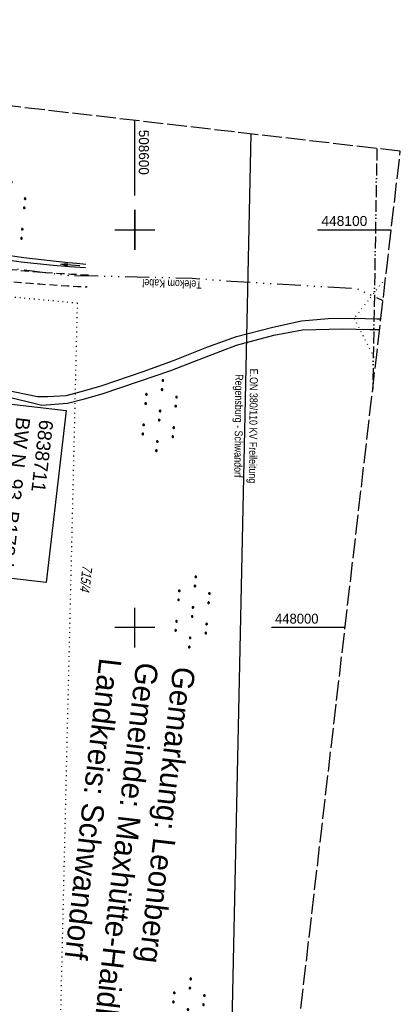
# Model space of a CAD drawing. Extents: x 508275 to 508667, y 447201 to 448341.
# Tile 33 of 33: x 508571 to 508667, y 447905 to 448153. Entities that reach past the tile are written whole.
import ezdxf
from ezdxf.enums import TextEntityAlignment as Align

# ---------------------------------------------------------------- set-up
doc = ezdxf.new("R2010")
doc.units = 0
doc.header["$LTSCALE"] = 10
doc.header["$MEASUREMENT"] = 0
for name, pattern in [('ACAD_ISO13W100', [36, 12, -3, 12, -3, 0, -3, 0, -3]), ('ACAD_ISO14W100', [25.5, 12, -3, 0.5, -3, 0.5, -3, 0.5, -3]), ('AUSGEZOGEN', [0]), ('LT00', [0]), ('LT11', [0.3, 0.2, -0.1]), ('LT14', [0.6, 0.5, -0.1]), ('PUNKTX2_STR', [0.6, 0.1, -0.5])]:
    doc.linetypes.add(name, pattern=pattern)
doc.layers.get('0').update_dxf_attribs({"linetype": 'LT00'})
for name, color, linetype in [('--EK_FBR', 250, 'LT00'), ('BW_TEXT_A', 20, 'AUSGEZOGEN'), ('DFK_FLUR_NR', 250, 'LT00'), ('DFK_NUTZUNG', 250, 'LT00'), ('DFK_NUTZUNGSGRENZE', 70, 'PUNKTX2_STR'), ('DFK_TOPO-ANL', 252, 'LT00'), ('GASLTG', 250, 'ACAD_ISO13W100'), ('GRENZNAME_A', 250, 'Continuous'), ('PFEIL', 140, 'AUSGEZOGEN'), ('STROM_FREILTG', 80, 'STROMFREILEITUNG'), ('STROM_TEXT', 80, 'Continuous'), ('TELEKOM', 210, 'ACAD_ISO14W100'), ('TELEKOM_TEXT', 210, 'Continuous'), ('V125_FELDWEG', 250, 'LT11'), ('V125_GRABEN', 250, 'LT00'), ('V125_RASTER', 250, 'LT00'), ('V126_FELDWEG', 250, 'LT11'), ('V126_GRABEN', 250, 'LT00'), ('V126_RASTER', 250, 'LT00')]:
    doc.layers.add(name, color=color, linetype=linetype)
doc.layers.add('-BLATT_126-RAND', color=7, linetype='LT14', plot=False)
doc.styles.add('Beschrift', font='ARIAL.TTF')
doc.styles.get("Standard").update_dxf_attribs({"font": 'ARIAL.TTF'})
doc.styles.add('Strom', font='txt-alt.shx')
doc.styles.add('UNIR-H', font='unir_h.shx', dxfattribs={"width": 0.8})
doc.styles.add('Versorgungsltg', font='ARIAL.TTF', dxfattribs={"width": 0.8, "height": 2})
doc.linetypes.add('STROMFREILEITUNG', pattern='A,12.7,-5.5,["xx",Strom,S=2.5,R=0,X=-2.6,Y=-0.85],-4.35', length=22.55)

# ---------------------------------------------------------------- blocks, each defined once
blk = doc.blocks.new('SYMB7110')
at = {"color": 0, "linetype": 'ByBlock'}
for p, q in [((-0.515, 0.392919), (-0.515, 0.367081)), ((-0.51, 0.362895), (-0.51, 0.397105)), ((-0.505, 0.399164), (-0.505, 0.360836)), ((-0.5, 0.360204), (-0.5, 0.399796)), ((-0.495, 0.399164), (-0.495, 0.360836)), ((-0.49, 0.362895), (-0.49, 0.397105)), ((-0.485, 0.392919), (-0.485, 0.367081)), ((-0.48, 0.379874), (-0.48, 0.380145)), ((-0.285, 0.392919), (-0.285, 0.367081)), ((-0.28, 0.362895), (-0.28, 0.397105)), ((-0.275, 0.399164), (-0.275, 0.360836)), ((-0.27, 0.360204), (-0.27, 0.399796)), ((-0.265, 0.399164), (-0.265, 0.360836)), ((-0.26, 0.362895), (-0.26, 0.397105)), ((-0.255, 0.392919), (-0.255, 0.367081)), ((-0.25, 0.379874), (-0.25, 0.380146)), ((0.255, 0.392919), (0.255, 0.367081)), ((0.26, 0.362895), (0.26, 0.397105)), ((0.265, 0.399164), (0.265, 0.360836)), ((0.27, 0.360204), (0.27, 0.399796)), ((0.275, 0.399164), (0.275, 0.360836)), ((0.28, 0.362895), (0.28, 0.397105)), ((0.285, 0.392919), (0.285, 0.367081)), ((0.29, 0.379874), (0.29, 0.380145)), ((0.485, 0.392919), (0.485, 0.367081)), ((0.49, 0.362895), (0.49, 0.397105)), ((0.495, 0.399164), (0.495, 0.360836)), ((0.5, 0.360204), (0.5, 0.399796)), ((0.505, 0.399164), (0.505, 0.360836)), ((0.51, 0.362895), (0.51, 0.397105)), ((0.515, 0.392919), (0.515, 0.367081)), ((0.52, 0.379874), (0.52, 0.380146)), ((-0.9, 0.012919), (-0.9, -0.012919)), ((-0.895, -0.017106), (-0.895, 0.017105)), ((-0.89, 0.019164), (-0.89, -0.019164)), ((-0.885, -0.019797), (-0.885, 0.019796)), ((-0.88, 0.019164), (-0.88, -0.019164)), ((-0.875, -0.017106), (-0.875, 0.017105)), ((-0.87, 0.012919), (-0.87, -0.012919)), ((-0.865, -0.000126), (-0.865, 0.000145)), ((-0.67, 0.012919), (-0.67, -0.012919)), ((-0.665, -0.017106), (-0.665, 0.017105)), ((-0.66, 0.019164), (-0.66, -0.019164)), ((-0.655, -0.019797), (-0.655, 0.019796)), ((-0.65, 0.019164), (-0.65, -0.019164)), ((-0.645, -0.017106), (-0.645, 0.017105)), ((-0.64, 0.012919), (-0.64, -0.012919)), ((-0.635, -0.000126), (-0.635, 0.000145)), ((-0.13, 0.012919), (-0.13, -0.012919)), ((-0.125, -0.017105), (-0.125, 0.017105)), ((-0.12, 0.019164), (-0.12, -0.019164)), ((-0.115, -0.019796), (-0.115, 0.019796)), ((-0.11, 0.019164), (-0.11, -0.019164)), ((-0.105, -0.017105), (-0.105, 0.017105)), ((-0.1, 0.012919), (-0.1, -0.012919)), ((-0.095, -0.000126), (-0.095, 0.000146)), ((0.1, 0.012919), (0.1, -0.012919)), ((0.105, -0.017105), (0.105, 0.017105)), ((0.11, 0.019164), (0.11, -0.019164)), ((0.115, -0.019796), (0.115, 0.019796)), ((0.12, 0.019164), (0.12, -0.019164)), ((0.125, -0.017105), (0.125, 0.017105)), ((0.13, 0.012919), (0.13, -0.012919)), ((0.135, -0.000126), (0.135, 0.000146)), ((0.64, 0.012919), (0.64, -0.012919)), ((0.645, -0.017105), (0.645, 0.017105)), ((0.65, 0.019164), (0.65, -0.019164)), ((0.655, -0.019796), (0.655, 0.019796)), ((0.66, 0.019164), (0.66, -0.019164)), ((0.665, -0.017105), (0.665, 0.017105)), ((0.67, 0.012919), (0.67, -0.012919)), ((0.675, -0.000126), (0.675, 0.000146)), ((0.87, 0.012919), (0.87, -0.012919)), ((0.875, -0.017105), (0.875, 0.017105)), ((0.88, 0.019164), (0.88, -0.019164)), ((0.885, -0.019796), (0.885, 0.019796)), ((0.89, 0.019164), (0.89, -0.019164)), ((0.895, -0.017105), (0.895, 0.017105)), ((0.9, 0.012919), (0.9, -0.012919)), ((0.905, -0.000126), (0.905, 0.000146)), ((-0.515, -0.367081), (-0.515, -0.392919)), ((-0.51, -0.397105), (-0.51, -0.362895)), ((-0.505, -0.360836), (-0.505, -0.399164)), ((-0.5, -0.399796), (-0.5, -0.360204)), ((-0.495, -0.360836), (-0.495, -0.399164)), ((-0.49, -0.397106), (-0.49, -0.362895)), ((-0.485, -0.367081), (-0.485, -0.392919)), ((-0.48, -0.380126), (-0.48, -0.379855)), ((-0.285, -0.367081), (-0.285, -0.392919)), ((-0.28, -0.397105), (-0.28, -0.362895)), ((-0.275, -0.360836), (-0.275, -0.399164)), ((-0.27, -0.399796), (-0.27, -0.360204)), ((-0.265, -0.360836), (-0.265, -0.399164)), ((-0.26, -0.397105), (-0.26, -0.362895)), ((-0.255, -0.367081), (-0.255, -0.392919)), ((-0.25, -0.380126), (-0.25, -0.379855)), ((0.255, -0.367081), (0.255, -0.392919)), ((0.26, -0.397105), (0.26, -0.362895)), ((0.265, -0.360836), (0.265, -0.399164)), ((0.27, -0.399796), (0.27, -0.360204)), ((0.275, -0.360836), (0.275, -0.399164)), ((0.28, -0.397105), (0.28, -0.362895)), ((0.285, -0.367081), (0.285, -0.392919)), ((0.29, -0.380126), (0.29, -0.379855)), ((0.485, -0.367081), (0.485, -0.392919)), ((0.49, -0.397105), (0.49, -0.362895)), ((0.495, -0.360836), (0.495, -0.399164)), ((0.5, -0.399796), (0.5, -0.360204)), ((0.505, -0.360836), (0.505, -0.399164)), ((0.51, -0.397105), (0.51, -0.362895)), ((0.515, -0.367081), (0.515, -0.392919)), ((0.52, -0.380126), (0.52, -0.379855))]:
    blk.add_line(p, q, dxfattribs=at)
for points in [[(-0.48, 0.38), (-0.481981, 0.388678), (-0.48753, 0.395637), (-0.49555, 0.399499), (-0.50445, 0.399499), (-0.51247, 0.395637), (-0.518019, 0.388678), (-0.52, 0.38), (-0.518019, 0.371322), (-0.51247, 0.364363), (-0.50445, 0.360501), (-0.49555, 0.360501), (-0.48753, 0.364363), (-0.481981, 0.371322), (-0.48, 0.38)], [(-0.25, 0.38), (-0.251981, 0.388678), (-0.25753, 0.395637), (-0.26555, 0.399499), (-0.27445, 0.399499), (-0.28247, 0.395637), (-0.288019, 0.388678), (-0.29, 0.38), (-0.288019, 0.371322), (-0.28247, 0.364363), (-0.27445, 0.360501), (-0.26555, 0.360501), (-0.25753, 0.364363), (-0.251981, 0.371322), (-0.25, 0.38)], [(0.29, 0.38), (0.288019, 0.388678), (0.28247, 0.395637), (0.27445, 0.399499), (0.26555, 0.399499), (0.25753, 0.395637), (0.251981, 0.388678), (0.25, 0.38), (0.251981, 0.371322), (0.25753, 0.364363), (0.26555, 0.360501), (0.27445, 0.360501), (0.28247, 0.364363), (0.288019, 0.371322), (0.29, 0.38)], [(0.52, 0.38), (0.518019, 0.388678), (0.51247, 0.395637), (0.50445, 0.399499), (0.495549, 0.399499), (0.48753, 0.395637), (0.481981, 0.388678), (0.48, 0.38), (0.481981, 0.371322), (0.48753, 0.364363), (0.495549, 0.360501), (0.50445, 0.360501), (0.51247, 0.364363), (0.518019, 0.371322), (0.52, 0.38)], [(-0.865, 0), (-0.866981, 0.008678), (-0.87253, 0.015637), (-0.88055, 0.019498), (-0.88945, 0.019498), (-0.89747, 0.015637), (-0.903019, 0.008678), (-0.905, 0)], [(-0.905, 0), (-0.903019, -0.008678), (-0.89747, -0.015637), (-0.88945, -0.019499), (-0.88055, -0.019499), (-0.87253, -0.015637), (-0.866981, -0.008678), (-0.865, 0)], [(-0.635, 0), (-0.636981, 0.008678), (-0.64253, 0.015637), (-0.65055, 0.019498), (-0.65945, 0.019498), (-0.66747, 0.015637), (-0.673019, 0.008678), (-0.675, 0)], [(-0.675, 0), (-0.673019, -0.008678), (-0.66747, -0.015637), (-0.65945, -0.019499), (-0.65055, -0.019499), (-0.64253, -0.015637), (-0.636981, -0.008678), (-0.635, 0)], [(-0.095, 0), (-0.096981, 0.008678), (-0.10253, 0.015637), (-0.11055, 0.019499), (-0.11945, 0.019499), (-0.12747, 0.015637), (-0.133019, 0.008678), (-0.135, 0)], [(-0.135, 0), (-0.133019, -0.008678), (-0.12747, -0.015637), (-0.11945, -0.019499), (-0.11055, -0.019499), (-0.10253, -0.015637), (-0.096981, -0.008678), (-0.095, 0)], [(0.135, 0), (0.133019, 0.008678), (0.12747, 0.015637), (0.11945, 0.019499), (0.11055, 0.019499), (0.10253, 0.015637), (0.096981, 0.008678), (0.095, 0)], [(0.095, 0), (0.096981, -0.008678), (0.10253, -0.015637), (0.11055, -0.019499), (0.11945, -0.019499), (0.12747, -0.015637), (0.133019, -0.008678), (0.135, 0)], [(0.675, 0), (0.673019, 0.008678), (0.66747, 0.015637), (0.65945, 0.019499), (0.65055, 0.019499), (0.64253, 0.015637), (0.636981, 0.008678), (0.635, 0)], [(0.635, 0), (0.636981, -0.008678), (0.64253, -0.015637), (0.65055, -0.019499), (0.65945, -0.019499), (0.66747, -0.015637), (0.673019, -0.008678), (0.675, 0)], [(0.905, 0), (0.903019, 0.008678), (0.89747, 0.015637), (0.88945, 0.019499), (0.88055, 0.019499), (0.87253, 0.015637), (0.866981, 0.008678), (0.865, 0)], [(0.865, 0), (0.866981, -0.008678), (0.87253, -0.015637), (0.88055, -0.019499), (0.88945, -0.019499), (0.89747, -0.015637), (0.903019, -0.008678), (0.905, 0)], [(-0.48, -0.38), (-0.481981, -0.371322), (-0.48753, -0.364363), (-0.49555, -0.360501), (-0.50445, -0.360501), (-0.51247, -0.364363), (-0.518019, -0.371322), (-0.52, -0.38), (-0.518019, -0.388678), (-0.51247, -0.395637), (-0.50445, -0.399499), (-0.49555, -0.399499), (-0.48753, -0.395637), (-0.481981, -0.388678), (-0.48, -0.38)], [(-0.25, -0.38), (-0.251981, -0.371322), (-0.25753, -0.364363), (-0.26555, -0.360501), (-0.27445, -0.360501), (-0.28247, -0.364363), (-0.288019, -0.371322), (-0.29, -0.38), (-0.288019, -0.388678), (-0.28247, -0.395637), (-0.27445, -0.399499), (-0.26555, -0.399499), (-0.25753, -0.395637), (-0.251981, -0.388678), (-0.25, -0.38)], [(0.29, -0.38), (0.288019, -0.371322), (0.28247, -0.364363), (0.27445, -0.360501), (0.26555, -0.360501), (0.25753, -0.364363), (0.251981, -0.371322), (0.25, -0.38), (0.251981, -0.388678), (0.25753, -0.395637), (0.26555, -0.399499), (0.27445, -0.399499), (0.28247, -0.395637), (0.288019, -0.388678), (0.29, -0.38)], [(0.52, -0.38), (0.518019, -0.371322), (0.51247, -0.364363), (0.50445, -0.360501), (0.495549, -0.360501), (0.48753, -0.364363), (0.481981, -0.371322), (0.48, -0.38), (0.481981, -0.388678), (0.48753, -0.395637), (0.495549, -0.399499), (0.50445, -0.399499), (0.51247, -0.395637), (0.518019, -0.388678), (0.52, -0.38)]]:
    blk.add_lwpolyline(points, dxfattribs=at)
blk = doc.blocks.new('Pfreil3')
at = {"layer": 'PFEIL'}
blk.add_hatch(color=256, dxfattribs=at).paths.add_polyline_path([(-1.55, 0.27), (-1.55, -0.27), (0, 0)])
for p, q in [((-1.55, 0), (-4.83, 0)), ((-1.55, -0.27), (-1.55, 0.27)), ((-1.55, 0.27), (0, 0)), ((0, 0), (-1.55, -0.27))]:
    blk.add_line(p, q, dxfattribs=at)
blk = doc.blocks.new('SYMB0011')
at = {"color": 0, "linetype": 'ByBlock'}
for p, q in [((0.5, 0), (-0.5, 0)), ((0, 0.5), (0, -0.5))]:
    blk.add_line(p, q, dxfattribs=at)

msp = doc.modelspace()

# ---------------------------------------------------------------- linework, layer by layer
at = {"layer": '--EK_FBR', "linetype": 'LT11', "flags": 128}
for points in [[(508588.28, 448088.6), (508586.14, 448088.71), (508584.01, 448088.82), (508581.88, 448088.94), (508579.74, 448089.07), (508577.61, 448089.22), (508575.48, 448089.38), (508573.36, 448089.55), (508571.23, 448089.75), (508569.11, 448089.97), (508567, 448090.23), (508564.83, 448090.51), (508562.67, 448090.83), (508560.51, 448091.17), (508558.35, 448091.53), (508556.19, 448091.91), (508554.04, 448092.31), (508551.89, 448092.72), (508549.74, 448093.13), (508547.59, 448093.55)], [(508536.97, 448089.34), (508537.31, 448089.57), (508537.65, 448089.79), (508537.99, 448089.98), (508538.35, 448090.13), (508538.85, 448090.27), (508539.37, 448090.34), (508539.91, 448090.35), (508540.46, 448090.32), (508541.01, 448090.26), (508541.56, 448090.19), (508542.69, 448090.07), (508543.79, 448089.96), (508544.88, 448089.87), (508545.97, 448089.78), (508547.05, 448089.69), (508548.81, 448089.52), (508550.57, 448089.33), (508552.34, 448089.12), (508554.12, 448088.9), (508555.89, 448088.67), (508557.67, 448088.43), (508559.45, 448088.19), (508561.24, 448087.95), (508563.02, 448087.72), (508564.8, 448087.5), (508566.59, 448087.29), (508568.96, 448087.03), (508571.33, 448086.8), (508573.7, 448086.59), (508576.07, 448086.41), (508578.44, 448086.23), (508580.81, 448086.08), (508583.18, 448085.93), (508585.55, 448085.79), (508587.92, 448085.65)]]:
    msp.add_lwpolyline(points, dxfattribs=at)
at = {"layer": '-BLATT_126-RAND'}
msp.add_lwpolyline([(508381.63, 448152.85), (508275.04, 447234.01), (508560.13, 447200.94), (508666.72, 448119.78), (508381.63, 448152.85)], dxfattribs=at)
at = {"layer": 'DFK_NUTZUNGSGRENZE', "ltscale": 0.2}
for p, q in [((508663.01, 448087.81), (508655.11, 448077.77)), ((508585.57, 448081.55), (508540.69, 448085.78)), ((508578.93, 447798.3), (508585.57, 448081.55)), ((508655.11, 448077.77), (508660.59, 448066.97))]:
    msp.add_line(p, q, dxfattribs=at)
at = {"layer": 'DFK_TOPO-ANL'}
for p, q in [((508641.9, 448077.16), (508648.6, 448077.7)), ((508648.6, 448077.7), (508655.11, 448077.77)), ((508655.11, 448077.77), (508660.85, 448077.61)), ((508660.85, 448077.61), (508661.83, 448077.62)), ((508625.5, 448073.22), (508634.68, 448075.51)), ((508634.68, 448075.51), (508641.9, 448077.16)), ((508642.15, 448074.84), (508652.18, 448075.15)), ((508652.18, 448075.15), (508659.03, 448074.94)), ((508618.08, 448070.47), (508625.5, 448073.22)), ((508625.52, 448071), (508634.93, 448073.53)), ((508634.93, 448073.53), (508642.15, 448074.84)), ((508659.03, 448074.94), (508661.52, 448074.94)), ((508609.72, 448067.13), (508618.08, 448070.47)), ((508621.64, 448069.52), (508625.52, 448071)), ((508616.18, 448067.41), (508621.64, 448069.52)), ((508602.09, 448064.37), (508609.72, 448067.13)), ((508609.02, 448064.65), (508616.18, 448067.41)), ((508591.78, 448060.86), (508602.09, 448064.37)), ((508600.9, 448061.89), (508609.02, 448064.65)), ((508586.79, 448059.46), (508591.78, 448060.86)), ((508591.77, 448058.76), (508600.9, 448061.89)), ((508567.12, 448058.27), (508576.63, 448055.9)), ((508567.39, 448059.81), (508575.55, 448058.1)), ((508575.55, 448058.1), (508578.15, 448058.12)), ((508578.15, 448058.12), (508582.76, 448058.4)), ((508582.76, 448058.4), (508586.79, 448059.46)), ((508587.32, 448057.53), (508591.77, 448058.76)), ((508576.63, 448055.9), (508583.08, 448056.42)), ((508583.08, 448056.42), (508587.32, 448057.53))]:
    msp.add_line(p, q, dxfattribs=at)
at = {"layer": 'GASLTG', "ltscale": 0.025, "flags": 128}
msp.add_lwpolyline([(508660.83, 448120.46), (508659.79, 448060.07)], dxfattribs=at)
at = {"layer": 'STROM_FREILTG', "ltscale": 0.05, "flags": 128}
msp.add_lwpolyline([(508619.89, 447716.11), (508622.91, 447829.9), (508629.22, 448124.13)], dxfattribs=at)
at = {"layer": 'TELEKOM', "ltscale": 0.05, "flags": 128}
msp.add_lwpolyline([(508379.63, 448135.6), (508384.2, 448129.85), (508393.58, 448118.48), (508401.63, 448113.99), (508405.89, 448112.13), (508414.73, 448109.23), (508418.29, 448108.17), (508427, 448106.86), (508463.47, 448101.25), (508493.23, 448097.67), (508537.4, 448092.8), (508551.33, 448092.58), (508582.98, 448088.58), (508614.39, 448087.88), (508624.18, 448087.12), (508655.83, 448085.24), (508662.36, 448082.22)], dxfattribs=at)
at = {"layer": 'V125_FELDWEG', "flags": 128}
for points in [[(508588.28, 448088.6), (508586.14, 448088.71), (508584.01, 448088.82), (508581.88, 448088.94), (508579.74, 448089.07), (508577.61, 448089.22), (508575.48, 448089.38), (508573.36, 448089.55), (508571.23, 448089.75), (508569.11, 448089.97), (508567, 448090.23), (508564.83, 448090.51), (508562.67, 448090.83), (508560.51, 448091.17), (508558.35, 448091.53), (508556.19, 448091.91), (508554.04, 448092.31), (508551.89, 448092.72), (508549.74, 448093.13), (508547.59, 448093.55)], [(508536.97, 448089.34), (508537.31, 448089.57), (508537.65, 448089.79), (508537.99, 448089.98), (508538.35, 448090.13), (508538.85, 448090.27), (508539.37, 448090.34), (508539.91, 448090.35), (508540.46, 448090.32), (508541.01, 448090.26), (508541.56, 448090.19), (508542.69, 448090.07), (508543.79, 448089.96), (508544.88, 448089.87), (508545.97, 448089.78), (508547.05, 448089.69), (508548.81, 448089.52), (508550.57, 448089.33), (508552.34, 448089.12), (508554.12, 448088.9), (508555.89, 448088.67), (508557.67, 448088.43), (508559.45, 448088.19), (508561.24, 448087.95), (508563.02, 448087.72), (508564.8, 448087.5), (508566.59, 448087.29), (508568.96, 448087.03), (508571.33, 448086.8), (508573.7, 448086.59), (508576.07, 448086.41), (508578.44, 448086.23), (508580.81, 448086.08), (508583.18, 448085.93), (508585.55, 448085.79), (508587.92, 448085.65)]]:
    msp.add_lwpolyline(points, dxfattribs=at)
at = {"layer": 'V125_GRABEN'}
for points in [[(508550.92, 448098.08), (508551.01, 448097.89), (508551.11, 448097.71), (508551.23, 448097.55), (508551.45, 448097.37), (508551.71, 448097.23), (508551.94, 448097.14), (508552.16, 448097.07), (508552.39, 448097.01), (508554.9, 448096.38), (508557.42, 448095.78), (508559.96, 448095.22), (508562.5, 448094.69), (508565.05, 448094.2), (508567.61, 448093.76), (508569.82, 448093.41), (508572.04, 448093.09), (508574.27, 448092.8), (508576.5, 448092.53), (508578.73, 448092.28), (508580.96, 448092.05), (508583.19, 448091.83), (508585.43, 448091.61), (508587.66, 448091.4)], [(508587.61, 448090.49), (508583.55, 448090.73), (508579.49, 448091.04), (508575.44, 448091.43), (508571.4, 448091.9), (508567.37, 448092.44), (508565.15, 448092.73), (508562.95, 448093.09), (508560.76, 448093.52), (508558.59, 448094.02), (508556.43, 448094.59), (508554.29, 448095.22), (508552.18, 448095.93), (508551.67, 448096.18), (508551.18, 448096.48)]]:
    msp.add_lwpolyline(points, dxfattribs=at)
at = {"layer": 'V125_RASTER'}
for p, q in [((508600, 448105), (508600, 448095)), ((508595, 448100), (508605, 448100))]:
    msp.add_line(p, q, dxfattribs=at)
at = {"layer": 'V126_FELDWEG', "flags": 128}
for points in [[(508588.28, 448088.6), (508586.14, 448088.71), (508584.01, 448088.82), (508581.88, 448088.94), (508579.74, 448089.07), (508577.61, 448089.22), (508575.48, 448089.38), (508573.36, 448089.55), (508571.23, 448089.75), (508569.11, 448089.97), (508567, 448090.23), (508564.83, 448090.51), (508562.67, 448090.83), (508560.51, 448091.17), (508558.35, 448091.53), (508556.19, 448091.91), (508554.04, 448092.31), (508551.89, 448092.72), (508549.74, 448093.13), (508547.59, 448093.55)], [(508536.97, 448089.34), (508537.31, 448089.57), (508537.65, 448089.79), (508537.99, 448089.98), (508538.35, 448090.13), (508538.85, 448090.27), (508539.37, 448090.34), (508539.91, 448090.35), (508540.46, 448090.32), (508541.01, 448090.26), (508541.56, 448090.19), (508542.69, 448090.07), (508543.79, 448089.96), (508544.88, 448089.87), (508545.97, 448089.78), (508547.05, 448089.69), (508548.81, 448089.52), (508550.57, 448089.33), (508552.34, 448089.12), (508554.12, 448088.9), (508555.89, 448088.67), (508557.67, 448088.43), (508559.45, 448088.19), (508561.24, 448087.95), (508563.02, 448087.72), (508564.8, 448087.5), (508566.59, 448087.29), (508568.96, 448087.03), (508571.33, 448086.8), (508573.7, 448086.59), (508576.07, 448086.41), (508578.44, 448086.23), (508580.81, 448086.08), (508583.18, 448085.93), (508585.55, 448085.79), (508587.92, 448085.65)]]:
    msp.add_lwpolyline(points, dxfattribs=at)
at = {"layer": 'V126_GRABEN'}
for points in [[(508550.92, 448098.08), (508551.01, 448097.89), (508551.11, 448097.71), (508551.23, 448097.55), (508551.45, 448097.37), (508551.71, 448097.23), (508551.94, 448097.14), (508552.16, 448097.07), (508552.39, 448097.01), (508554.9, 448096.38), (508557.42, 448095.78), (508559.96, 448095.22), (508562.5, 448094.69), (508565.05, 448094.2), (508567.61, 448093.76), (508569.82, 448093.41), (508572.04, 448093.09), (508574.27, 448092.8), (508576.5, 448092.53), (508578.73, 448092.28), (508580.96, 448092.05), (508583.19, 448091.83), (508585.43, 448091.61), (508587.66, 448091.4)], [(508587.61, 448090.49), (508583.55, 448090.73), (508579.49, 448091.04), (508575.44, 448091.43), (508571.4, 448091.9), (508567.37, 448092.44), (508565.15, 448092.73), (508562.95, 448093.09), (508560.76, 448093.52), (508558.59, 448094.02), (508556.43, 448094.59), (508554.29, 448095.22), (508552.18, 448095.93), (508551.67, 448096.18), (508551.18, 448096.48)]]:
    msp.add_lwpolyline(points, dxfattribs=at)
at = {"layer": 'V126_RASTER'}
for p, q in [((508600, 448108.61), (508600, 448127.52)), ((508600, 448095), (508600, 448105)), ((508594.99, 448100), (508604.99, 448100)), ((508645.92, 448100), (508664.42, 448100)), ((508600, 447995), (508600, 448005)), ((508604.99, 448000), (508594.99, 448000)), ((508652.82, 448000), (508634.32, 448000))]:
    msp.add_line(p, q, dxfattribs=at)

# ---------------------------------------------------------------- block references
at = {"layer": 'DFK_NUTZUNG', "xscale": 9.999999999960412, "yscale": 10, "zscale": 10, "rotation": 264.7377000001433}
for p in [(508568.16, 448103.2), (508606.22, 448053.32), (508614.49, 448003.93), (508613.22, 447902.84)]:
    msp.add_blockref('SYMB7110', p, dxfattribs=at)
at = {"layer": 'PFEIL', "rotation": 175.8542669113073}
msp.add_blockref('Pfreil3', (508581.38, 448091.38), dxfattribs=at)
at = {"layer": 'V125_FELDWEG', "xscale": 0.09999999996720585, "yscale": 0.09999999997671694, "zscale": 0.1, "rotation": 248.1984000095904}
for p in [(508588.28, 448088.6), (508587.92, 448085.65)]:
    msp.add_blockref('SYMB0011', p, dxfattribs=at)
at = {"layer": 'V126_FELDWEG', "xscale": 0.100000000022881, "yscale": 0.09999999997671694, "zscale": 0.1, "rotation": 263.3832000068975}
for p in [(508588.28, 448088.6), (508587.92, 448085.65)]:
    msp.add_blockref('SYMB0011', p, dxfattribs=at)

# ---------------------------------------------------------------- texts
at = {"layer": 'DFK_FLUR_NR', "oblique": 13.754, "width": 0.75}
msp.add_text('715/4', height=2.5, rotation=263.3832, dxfattribs=at).set_placement((508586.87, 448015.81))
at = {"layer": 'GRENZNAME_A', "insert": (508615.21, 447989.74), "char_height": 5.6, "attachment_point": 1, "rotation": 263.3832, "style": 'UNIR-H'}
msp.add_mtext('{\\W1;Gemarkung: Leonberg\\PGemeinde: Maxhütte-Haidhof\\PLandkreis: Schwandorf}', dxfattribs=at)
at = {"layer": 'STROM_TEXT', "insert": (508627.64, 448050.71), "char_height": 2, "attachment_point": 5, "rotation": 269.4116, "line_spacing_factor": 1.1, "style": 'Versorgungsltg'}
msp.add_mtext('E.ON 380/110 KV Freileitung\\PRegensburg - Schwandorf', dxfattribs=at)
at = {"layer": 'TELEKOM_TEXT', "style": 'Versorgungsltg', "width": 0.8}
msp.add_text('Telekom Kabel', height=2, rotation=178.3169, dxfattribs=at).set_placement((508609.34, 448087.45), align=Align.CENTER)
at = {"layer": 'V126_RASTER'}
for s, rotation, width, p in [(' 508600', -89.9997, 0.972, (508601, 448126.11)), (' 448100', 0.0003, 0.991, (508645.92, 448101)), (' 448000', 0.0003, 0.938, (508634.32, 448001))]:
    msp.add_text(s, height=2.5, rotation=rotation, dxfattribs=dict(at, width=width)).set_placement(p)

# ---------------------------------------------------------------- next in the draw order: texts
at = {"layer": 'BW_TEXT_A', "insert": (508579.52, 448051.99), "char_height": 2, "width": 37.5383, "attachment_point": 1, "rotation": 263.3832, "style": 'Beschrift', "bg_fill": 3, "box_fill_scale": 1.5, "bg_fill_color": 256, "bg_fill_transparency": 0}
msp.add_mtext('{\\Funir_o|c0;\\H1.75x;6838711\\fArial|b0|i0|c238|p34;\\H0.5714x;\\P\\H1.75x;BW N_93_B1\\fArial|b0|i0|c0|p34;78d\\fArial|b0|i0|c238|p34;\\W0.8;\\P\\H0.3714x;\\W1;\\P\\fArial|b0|i0|c0|p34;\\H1.924x;Unterführung eines\\PFeldweges\\fArial|b0|i0|c238|p34;\\W0.9;\\P\\H0.1999x;\\W1;\\P\\pt8,20;\\H3.602x;K\\fArial|b0|i0|c0|p34;m^I^I\\fArial|b0|i0|c238|p34;1\\fArial|b0|i0|c0|p34;78.613\\fArial|b0|i0|c238|p34;\\PBw.Wi\\fArial|b0|i0|c0|p34;.^I^I100.00\\fArial|b0|i0|c238|p34; gon\\PL.W.^I\\fArial|b0|i0|c0|p34;                 7.00 \\fArial|b0|i0|c238|p34;m\\P\\ptz;\\fArial|b0|i0|c0|p34;L.H.^I                 4.02 m}', dxfattribs=at)

# ---------------------------------------------------------------- next in the draw order: linework, layer by layer
at = {"layer": 'BW_TEXT_A'}
msp.add_lwpolyline([(508582.73, 448054.59), (508577.71, 448011.37), (508537.99, 448015.98), (508543, 448059.19)], close=True, dxfattribs=at)

doc.saveas('drawing.dxf')
